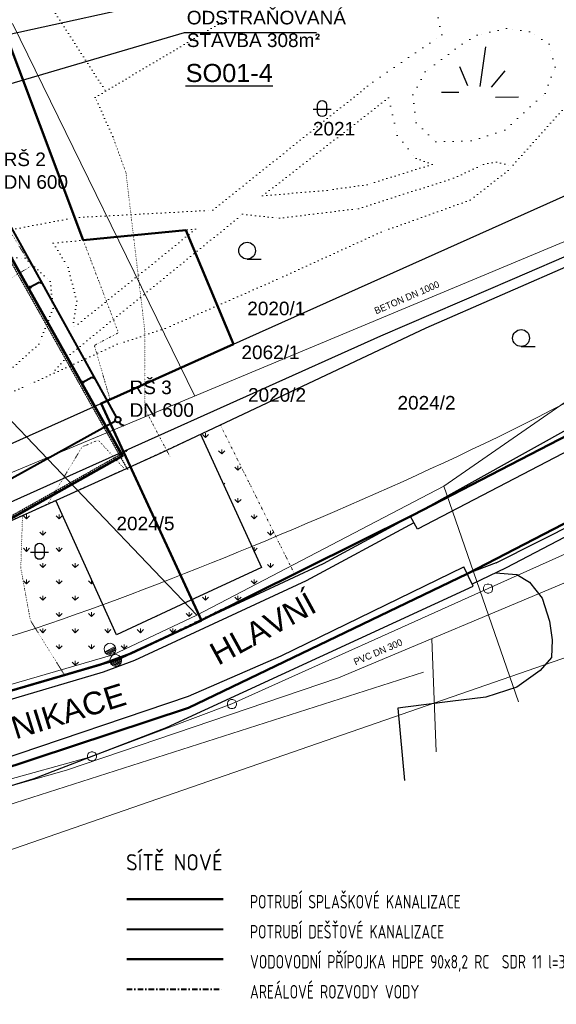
# Model space of a CAD drawing. Header units: millimetres. Extents: x 61711 to 471607, y -104436 to 321769.
# Tile 8 of 10: x 316762 to 376025, y 106484 to 215218. Entities that reach past the tile are written whole.
import ezdxf
from ezdxf.enums import TextEntityAlignment as Align

# ---------------------------------------------------------------- set-up
doc = ezdxf.new("R2010")
doc.units = ezdxf.units.MM
for name, pattern in [('DASHDOT', [0.5, 0.25, -0.125, 0, -0.125]), ('DOT2', [0.875, 0.125, -0.75]), ('Tečkovaná', [4.7625, 0, -4.7625]), ('ČERCHOVANÁ', [1, 0.5, -0.25, 0, -0.25])]:
    doc.linetypes.add(name, pattern=pattern)
for name, color, linetype, lineweight in [('CKBE0_12Y', 7, 'Continuous', 15), ('hranice', 3, 'Continuous', 20), ('IN_C_TENKA', 7, 'Continuous', 18), ('IN_NS_TLUSTA', 1, 'Continuous', 60), ('IN_SRAFY', 8, 'Continuous', 9), ('KJ- PLAŠKOVÁ KANALIZACE-NOVÁ', 40, 'Continuous', 50), ('KJ-VODOVODNÍ PŘÍPOJKA', 5, 'Continuous', 50), ('OstElektroNNnadz', 232, '_EL_VEDENI_NN_NADZ', 13), ('OstKanDest', 32, '626B', 13), ('OstKanSplask', 34, 'KANALIZACE_SPLASKOVA_PODZ', 13), ('OstPlynNtl', 30, '633B', 13), ('OstSdelovaci', 216, 'EL_VEDENI_SLABOPROUD_PODZ', 13), ('OstVodPitna', 150, '616B', 13), ('sítě nové', 4, 'Continuous', 35), ('Vrstva 33', 7, 'Continuous', 0), ('Vrstva 34', 7, 'Continuous', 0), ('ZTI-DEŠŤOVÁ-KANALIZACE', 210, 'KANALIZACE', 40), ('ZTI-VODA STUDENÁ', 170, 'ČERCHOVANÁ', 35)]:
    doc.layers.add(name, color=color, linetype=linetype, lineweight=lineweight)
for name, color, linetype in [('IN_MODUL_SYSTEM', 6, 'DASHDOT'), ('IN_TEXT', 7, 'Continuous'), ('KATASTR', 116, 'Continuous')]:
    doc.layers.add(name, color=color, linetype=linetype)
doc.styles.add('iso', font='isocp.shx')
doc.styles.add('Koty', font='arial.ttf')
doc.styles.add('ROMAND', font='romand.shx', dxfattribs={"width": 0.85})
doc.styles.get("Standard").update_dxf_attribs({"font": 'arial.ttf'})
doc.styles.add('Style-cs_Working', font='cs_Working.shx')
doc.linetypes.add('616B', pattern='A,5,-2,5,-5.5,[145,stn.shx,S=0.1,R=0,X=0,Y=0],-5.5,5,-2', length=30)
doc.linetypes.add('626B', pattern='A,5,-2,5,-5.5,[150,stn.shx,S=0.1,R=0,X=0,Y=0],-5.5,5,-2', length=30)
doc.linetypes.add('633B', pattern='A,5,-2,5,-5.5,[155,stn.shx,S=0.1,R=0,X=0,Y=0],-5.5,5,-2', length=30)
doc.linetypes.add('_EL_VEDENI_NN_NADZ', pattern='A,10,-15,[109,cadkon.shx,S=5,R=0,X=0,Y=0],-50,10,-10', length=95)
doc.linetypes.add('EL_VEDENI_SLABOPROUD_PODZ', pattern='A,35,-30,[116,cadkon.shx,S=5,R=0,X=0,Y=0],-35', length=100)
doc.linetypes.add('KANALIZACE', pattern='A,30,-3.5,["C",Standard,S=2.54,R=0,X=-3.81,Y=-1.27],-0.001', length=33.501)
doc.linetypes.add('KANALIZACE_SPLASKOVA_PODZ', pattern='A,35,-15,[102,cadkon.shx,S=5,R=0,X=0,Y=5],-5,[102,cadkon.shx,S=5,R=0,X=20,Y=5],30,-15', length=100)
doc.linetypes.add('OCH_PASMO_PRUM_ZAVODU', pattern='A,17.5,[134,cadkon.shx,S=5,R=0,X=0,Y=-5],17.5,-10,0,-10', length=55)
doc.linetypes.add('PLYN_POTRUBI_ST_PODZ', pattern='A,35,-15,[113,cadkon.shx,S=5,R=0,X=0,Y=0],-50', length=100)
doc.dimstyles.new('IP 1_100', dxfattribs={"dimscale": 100, "dimtxt": 2.5, "dimasz": 2, "dimexe": 1, "dimexo": 1, "dimgap": 1, "dimtad": 1, "dimdec": 0, "dimzin": 0, "dimdsep": 46, "dimtxsty": 'ROMAND', "dimblk": 'ARCHTICK', "dimcen": 0.09, "dimdle": 1, "dimclrd": 256, "dimclre": 256, "dimclrt": 7, "dimadec": 0, "dimazin": 0, "dimtfac": 1, "dimtdec": 0, "dimtix": 1, "dimtmove": 2, "dimatfit": 3, "dimldrblk": 'OBLIQUE', "dimfxl": 20, "dimfxlon": 1, "dimtolj": 1, "dimtzin": 0, "dimarcsym": 0})

# ---------------------------------------------------------------- blocks, each defined once
blk = doc.blocks.new('_ArchTick')
at = {"color": 0, "linetype": 'ByBlock', "lineweight": 13, "const_width": 0.15}
blk.add_lwpolyline([(-0.5, -0.5), (0.5, 0.5)], dxfattribs=at)
blk = doc.blocks.new('Z620_2')
at = {"layer": 'Vrstva 34', "color": 32, "linetype": 'Continuous', "lineweight": 0}
for p, q in [((-0.5, 0.1), (-0.45, 0.25)), ((-0.5, -0.1), (-0.5, 0.1)), ((-0.45, 0.25), (-0.35, 0.4)), ((-0.35, 0.4), (-0.1, 0.5)), ((-0.1, 0.5), (0.1, 0.5)), ((0.1, 0.5), (0.35, 0.4)), ((0.35, 0.4), (0.45, 0.25)), ((0.45, 0.25), (0.5, 0.1)), ((0.5, 0.1), (0.5, -0.1)), ((-0.4, -0.35), (-0.5, -0.1)), ((-0.25, -0.45), (-0.4, -0.35)), ((-0.1, -0.5), (-0.25, -0.45)), ((0.1, -0.5), (-0.1, -0.5)), ((0.25, -0.45), (0.1, -0.5)), ((0.4, -0.35), (0.25, -0.45)), ((0.5, -0.1), (0.4, -0.35))]:
    blk.add_line(p, q, dxfattribs=at)
blk = doc.blocks.new('Z20006')
at = {"layer": 'Vrstva 33', "color": 6, "linetype": 'Continuous', "lineweight": 0}
for p, q in [((-0.55, 1.05), (-0.35, 1.25)), ((-0.35, 1.25), (-0.1, 1.35)), ((-0.1, 1.35), (0.1, 1.35)), ((0.1, 1.35), (0.35, 1.25)), ((0.35, 1.25), (0.55, 1.05)), ((-0.65, 0.8), (-0.55, 1.05)), ((-0.65, 0.6), (-0.65, 0.8)), ((-0.65, 0.7), (0.65, 0.7)), ((-0.65, 0.7), (-0.55, 0.6)), ((-0.55, 0.35), (-0.65, 0.6)), ((-0.55, 0.6), (0.55, 0.6)), ((-0.35, 0.15), (-0.55, 0.35)), ((0.5, 0.5), (-0.5, 0.5)), ((-0.5, 0.5), (-0.45, 0.4)), ((-0.45, 0.4), (0.45, 0.4)), ((0.35, 0.3), (-0.35, 0.3)), ((-0.35, 0.3), (-0.25, 0.2)), ((-0.1, 0.05), (-0.35, 0.15)), ((-0.25, 0.2), (0.3, 0.2)), ((0.1, 0.05), (-0.1, 0.05)), ((0.35, 0.15), (0.1, 0.05)), ((0.45, 0.4), (0.35, 0.3)), ((0.55, 0.35), (0.35, 0.15)), ((0.55, 0.6), (0.5, 0.5)), ((0.55, 1.05), (0.65, 0.8)), ((0.65, 0.6), (0.55, 0.35)), ((0.65, 0.8), (0.65, 0.6)), ((-0.65, -0.6), (-0.55, -0.35)), ((-0.65, -0.8), (-0.65, -0.6)), ((-0.65, -0.7), (0.65, -0.7)), ((-0.65, -0.7), (-0.55, -0.8)), ((-0.55, -1.05), (-0.65, -0.8)), ((-0.55, -0.35), (-0.35, -0.15)), ((-0.55, -0.8), (0.55, -0.8)), ((-0.35, -1.25), (-0.55, -1.05)), ((-0.5, -0.9), (-0.45, -1)), ((0.5, -0.9), (-0.5, -0.9)), ((-0.45, -1), (0.45, -1)), ((-0.35, -0.15), (-0.1, -0.05)), ((-0.1, -0.05), (0.1, -0.05)), ((0.1, -0.05), (0.35, -0.15)), ((0.35, -0.15), (0.55, -0.35)), ((0.45, -1), (0.35, -1.1)), ((0.55, -1.05), (0.35, -1.25)), ((0.55, -0.8), (0.5, -0.9)), ((0.55, -0.35), (0.65, -0.6)), ((0.65, -0.8), (0.55, -1.05)), ((0.65, -0.6), (0.65, -0.8)), ((-0.35, -1.1), (-0.25, -1.2)), ((0.35, -1.1), (-0.35, -1.1)), ((-0.1, -1.35), (-0.35, -1.25)), ((-0.25, -1.2), (0.3, -1.2)), ((0.1, -1.35), (-0.1, -1.35)), ((0.35, -1.25), (0.1, -1.35))]:
    blk.add_line(p, q, dxfattribs=at)

msp = doc.modelspace()

# ---------------------------------------------------------------- hatches: boundary and pattern name
at = {"layer": 'IN_SRAFY', "ltscale": 100}
h = msp.add_hatch(dxfattribs=at)
h.set_pattern_fill('GRASS', color=74, scale=100)
h.set_pattern_definition([(90, (94806.4, 9224.4), (-1796.051, 1796.051), [476.25, -3115.852]), (45, (94806.4, 9224.4), (-1796.051, 1796.051), [476.25, -2063.75]), (135, (94806.4, 9224.4), (-1796.051, -1796.051), [476.25, -2063.75])])
h.paths.add_polyline_path([(317943, 148889), (321719, 142839), (325601, 143971), (328821, 145151), (336135, 148691), (335102, 150841), (327460, 147275), (320753, 162139), (317076, 160479), (316884, 154678)])
h.paths.add_polyline_path([(318459, 156066), (318459, 156927, -0.9407376), (319456, 156927), (319456, 156057, -0.8764223)], flags=16)
h.paths.add_polyline_path([(338921, 170468), (336742, 169441), (343455, 154738), (335128, 150853), (336136, 148692), (347114, 154004)])

# ---------------------------------------------------------------- linework, layer by layer
at = {"layer": 'hranice', "linetype": 'OCH_PASMO_PRUM_ZAVODU', "lineweight": 20, "ltscale": 100}
msp.add_spline([(177364, 28288), (184125, 36694), (186231, 51500), (189538, 66755), (195787, 76720), (201110, 90240), (224737, 118412), (275057, 138553), (293860, 141533), (342399, 157050), (389931, 180026), (407757, 189941), (437552, 196869), (461076, 197772)], degree=3, dxfattribs=at)
at = {"layer": 'IN_C_TENKA', "color": 3, "linetype": 'DOT2', "lineweight": 20, "ltscale": 500}
for p, q in [((319057, 218484), (326256, 207324)), ((326256, 207324), (339916, 215432)), ((325108, 206619), (326256, 207324)), ((327043, 202320), (325108, 206619))]:
    msp.add_line(p, q, dxfattribs=at)
at = {"layer": 'IN_C_TENKA', "color": 3, "linetype": 'DOT2', "lineweight": 20, "ltscale": 100}
for p, q in [((314165, 216343), (323781, 190860)), ((328503, 198300), (327043, 202320)), ((330565, 180960), (328503, 198300)), ((318044, 188024), (315095, 192848)), ((323781, 190860), (327668, 180652)), ((323781, 190860), (323781, 190860)), ((309492, 182839), (318044, 188024)), ((327668, 180652), (325009, 179241)), ((330590, 172223), (330565, 180960)), ((325009, 179241), (326743, 173280)), ((326743, 173280), (325747, 172834)), ((325747, 172834), (328975, 165859)), ((333383, 166930), (330590, 172223)), ((323657, 168043), (325433, 168786)), ((325433, 168786), (328287, 165672)), ((319956, 161894), (323657, 168043)), ((328086, 165447), (314324, 159238))]:
    msp.add_line(p, q, dxfattribs=at)
at = {"layer": 'IN_C_TENKA', "color": 165, "lineweight": 50, "ltscale": 100}
msp.add_lwpolyline([(160488, 196108), (261359, 249350), (261359, 249350), (263982, 239268), (261673, 237245), (262111, 235750), (288912, 249191), (294059, 238928), (316318, 250386), (319931, 249290), (332576, 225991), (314165, 216343), (323781, 190860), (335098, 191978), (340358, 179376), (325747, 172834), (336829, 148886), (327568, 144545), (282577, 131424), (260037, 123751), (240242, 117644), (229628, 113076), (211320, 99434)], dxfattribs=at)
at = {"layer": 'IN_C_TENKA', "color": 8, "lineweight": 50, "ltscale": 100}
for points in [[(179753, 22478), (201243, 78924), (211212, 99215), (229628, 113076), (240242, 117644), (285946, 132407), (325601, 143971), (329038, 145231), (336193, 148570), (360188, 160510), (391435, 176673), (406251, 184951), (417244, 188063), (429674, 190023), (459563, 188622)], [(190804, 22478), (217124, 90877), (236440, 105055), (267573, 116613), (279992, 120930), (335414, 139238), (366178, 154038), (409579, 176460), (422419, 179538), (442777, 179443), (459563, 178219)]]:
    msp.add_lwpolyline(points, dxfattribs=at)
at = {"layer": 'IN_C_TENKA', "color": 3, "linetype": 'DOT2', "lineweight": 20, "ltscale": 100}
msp.add_lwpolyline([(328086, 165447), (338921, 170468), (347114, 154004), (327568, 144545), (321719, 142839), (317943, 148889), (316884, 154678), (317076, 160479)], close=True, dxfattribs=at)
at = {"layer": 'IN_MODUL_SYSTEM', "ltscale": 100}
for p, q in [((301794, 213342), (328671, 165544)), ((299009, 150965), (328645, 167629))]:
    msp.add_line(p, q, dxfattribs=at)
at = {"layer": 'IN_NS_TLUSTA', "ltscale": 100}
msp.add_lwpolyline([(287687, 193035), (300185, 170808), (291507, 165929), (299810, 151163), (328099, 167070), (307299, 204063), (287687, 193035)], dxfattribs=at)
at = {"layer": 'KATASTR'}
for p, q in [((304197, 211119), (398538, 231793)), ((368194, 212228), (367573, 207823)), ((365338, 210057), (366207, 207947)), ((368876, 207761), (370366, 209560)), ((363352, 207203), (365276, 207203)), ((369311, 206645), (371856, 206707)), ((373064, 153090), (374450, 151347)), ((374450, 151347), (375255, 148800)), ((375255, 148800), (375569, 146739)), ((375569, 146739), (375481, 144787)), ((375481, 144787), (374224, 143342))]:
    msp.add_line(p, q, dxfattribs=at)
at = {"layer": 'KATASTR', "linetype": 'Tečkovaná', "lineweight": 20, "ltscale": 200}
for p, q in [((363379, 213548), (361176, 223605)), ((370532, 214240), (367281, 213526)), ((373068, 213887), (370532, 214240)), ((355768, 208333), (363379, 213548)), ((367281, 213526), (365625, 212526)), ((375247, 212526), (373068, 213887)), ((365625, 212526), (361541, 209442)), ((375882, 209986), (375247, 212526)), ((374793, 207083), (375882, 209986)), ((361541, 209442), (360179, 206902)), ((360179, 206902), (360542, 203818)), ((370345, 203001), (374793, 207083)), ((357497, 206584), (358452, 202432)), ((360542, 203818), (362721, 201732)), ((358452, 202432), (360530, 199907)), ((366624, 201822), (370345, 203001)), ((362721, 201732), (366624, 201822))]:
    msp.add_line(p, q, dxfattribs=at)
at = {"layer": 'KATASTR', "linetype": 'Tečkovaná', "lineweight": 20, "ltscale": 100}
for p, q in [((338077, 194170), (355768, 208333)), ((343572, 195754), (357497, 206584)), ((376660, 205191), (370710, 198564)), ((362326, 199233), (355139, 196989)), ((360530, 199907), (362326, 199233)), ((364678, 197699), (367994, 199241)), ((367994, 199241), (369405, 199482)), ((369405, 199482), (371167, 199073)), ((370710, 198564), (366508, 195289)), ((355139, 196989), (350703, 196371)), ((354175, 194348), (364678, 197699)), ((350703, 196371), (343572, 195754)), ((366508, 195289), (356676, 191761)), ((321962, 177937), (341377, 193730)), ((322878, 193353), (338077, 194170)), ((341377, 193730), (345437, 193289)), ((345437, 193289), (354175, 194348)), ((311193, 191148), (322878, 193353)), ((336196, 192087), (320467, 190532)), ((336196, 192087), (322627, 181118)), ((356676, 191761), (345173, 186519)), ((320467, 190532), (322109, 187855)), ((314059, 188970), (317353, 188877)), ((317353, 188877), (320137, 186313)), ((322109, 187855), (323060, 184141)), ((320137, 186313), (320465, 183312)), ((345173, 186519), (332826, 181105)), ((323060, 184141), (322627, 181118)), ((320465, 183312), (318881, 179383)), ((332826, 181105), (327536, 179368)), ((318881, 179383), (315169, 176054)), ((327536, 179368), (322739, 177171)), ((321962, 177937), (320236, 176025)), ((322739, 177171), (317733, 174878)), ((317090, 174597), (286265, 161120))]:
    msp.add_line(p, q, dxfattribs=at)
at = {"layer": 'KATASTR', "ltscale": 100}
for p, q in [((266530, 146320), (398538, 205426)), ((371184, 186580), (398538, 198412)), ((361656, 181184), (398538, 197316)), ((341875, 188781), (343448, 188781)), ((356659, 180297), (371184, 186580)), ((332379, 167384), (361656, 181184)), ((306471, 157806), (356659, 180297)), ((398538, 178692), (360690, 158947)), ((372134, 179134), (373707, 179134)), ((360188, 160510), (390994, 177656)), ((336742, 169441), (343455, 154738)), ((310188, 157372), (332379, 167384)), ((328975, 165859), (336832, 148887)), ((327460, 147275), (320753, 162139)), ((369382, 155244), (383422, 162313)), ((382481, 160989), (370480, 154687)), ((350318, 155160), (360188, 160510)), ((360690, 158947), (359921, 160365)), ((360306, 159656), (348384, 153245)), ((343455, 154738), (335128, 150853)), ((342731, 151620), (350318, 155160)), ((345622, 144971), (365803, 154808)), ((366858, 152644), (365803, 154808)), ((369382, 155244), (366178, 154038)), ((370480, 154687), (366748, 152868)), ((369310, 154117), (371678, 153939)), ((371678, 153939), (373064, 153090)), ((348384, 153245), (329444, 144446)), ((332960, 137060), (366858, 152644)), ((327568, 144545), (342731, 151620)), ((335128, 150853), (327460, 147275)), ((335414, 140511), (345622, 144971)), ((282577, 131424), (327568, 144545)), ((329444, 144446), (325981, 143153)), ((325981, 143153), (286292, 131424)), ((374224, 143342), (371657, 141497)), ((371657, 141497), (368235, 140417)), ((308490, 131424), (335414, 140511)), ((368235, 140417), (364318, 139922)), ((359370, 139297), (358506, 139188)), ((358506, 139188), (359259, 131182)), ((364318, 139922), (359370, 139297)), ((318357, 131424), (332960, 137060)), ((270989, 116769), (318357, 131424))]:
    msp.add_line(p, q, dxfattribs=at)
at = {"layer": 'KATASTR'}
msp.add_lwpolyline([(349659, 205828, -0.9407376), (350656, 205828), (350656, 204958, -0.8764223), (349659, 204967), (349659, 205828)], format="xyb", dxfattribs=at)
msp.add_lwpolyline([(349161, 205329), (351154, 205329)], dxfattribs=at)
at = {"layer": 'KATASTR', "ltscale": 100}
msp.add_lwpolyline([(318459, 156927, -0.9407376), (319456, 156927), (319456, 156057, -0.8764223), (318459, 156066), (318459, 156927)], format="xyb", dxfattribs=at)
msp.add_lwpolyline([(317960, 156428), (319954, 156428)], dxfattribs=at)
for centre in [(341875, 189710), (372134, 180063)]:
    msp.add_circle(centre, 929, dxfattribs=at)
at = {"layer": 'KJ- PLAŠKOVÁ KANALIZACE-NOVÁ', "linetype": 'KANALIZACE', "ltscale": 200}
msp.add_line((328596, 118112), (339236, 118112), dxfattribs=at)
at = {"layer": 'KJ-VODOVODNÍ PŘÍPOJKA'}
msp.add_line((328596, 111484), (339236, 111484), dxfattribs=at)
at = {"layer": 'OstElektroNNnadz', "ltscale": 100}
for p, q in [((336319, 149462), (299734, 187714)), ((363616, 163720), (389269, 181500)), ((336319, 149462), (363616, 163720)), ((363616, 163720), (371831, 139881)), ((327053, 145076), (336319, 149462)), ((327053, 145076), (295864, 135994))]:
    msp.add_line(p, q, dxfattribs=at)
at = {"layer": 'OstKanDest', "ltscale": 100}
for p, q in [((271086, 146477), (448999, 220866)), ((315952, 214803), (336099, 173660))]:
    msp.add_line(p, q, dxfattribs=at)
at = {"layer": 'OstKanDest', "ltscale": 25}
msp.add_line((271086, 146477), (448999, 220866), dxfattribs=at)
at = {"layer": 'OstKanSplask', "ltscale": 100}
for p, q in [((368490, 152397), (396785, 165145)), ((340195, 139649), (368490, 152397)), ((324742, 133867), (340195, 139649)), ((291862, 124693), (324742, 133867))]:
    msp.add_line(p, q, dxfattribs=at)
at = {"layer": 'OstPlynNtl', "linetype": 'PLYN_POTRUBI_ST_PODZ', "ltscale": 100}
msp.add_line((283080, 112201), (429197, 162887), dxfattribs=at)
at = {"layer": 'OstSdelovaci', "ltscale": 100}
msp.add_line((252833, 108447), (361376, 143161), dxfattribs=at)
at = {"layer": 'OstVodPitna', "ltscale": 100}
for p, q in [((351971, 142532), (392090, 159417)), ((362262, 146863), (362740, 134356)), ((321945, 132329), (351971, 142532)), ((298954, 125857), (321945, 132329))]:
    msp.add_line(p, q, dxfattribs=at)
at = {"layer": 'ZTI-DEŠŤOVÁ-KANALIZACE', "ltscale": 100}
for p, q in [((327464, 171307), (313307, 196848)), ((317900, 185674), (318906, 186231)), ((318906, 186231), (319245, 186134)), ((323718, 175178), (324724, 175736)), ((324724, 175736), (325063, 175639))]:
    msp.add_line(p, q, dxfattribs=at)
at = {"layer": 'ZTI-DEŠŤOVÁ-KANALIZACE', "ltscale": 50}
for p, q in [((317900, 185674), (318906, 186231)), ((318906, 186231), (319245, 186134)), ((323718, 175178), (324724, 175736)), ((324724, 175736), (325063, 175639)), ((327347, 170899), (297296, 154241)), ((327890, 170539), (327755, 170782))]:
    msp.add_line(p, q, dxfattribs=at)
at = {"layer": 'ZTI-DEŠŤOVÁ-KANALIZACE', "ltscale": 400}
msp.add_line((327890, 170539), (328288, 170394), dxfattribs=at)
at = {"layer": 'ZTI-DEŠŤOVÁ-KANALIZACE', "ltscale": 200}
msp.add_line((328596, 114798), (339236, 114798), dxfattribs=at)
at = {"layer": 'ZTI-DEŠŤOVÁ-KANALIZACE', "ltscale": 100}
for centre in [(317900, 185676), (317900, 185674), (323718, 175180), (323718, 175178)]:
    msp.add_circle(centre, 75, dxfattribs=at)
at = {"layer": 'ZTI-DEŠŤOVÁ-KANALIZACE', "ltscale": 400}
for centre, radius in [((317900, 185674), 75), ((323718, 175178), 75), ((327610, 171044), 300)]:
    msp.add_circle(centre, radius, dxfattribs=at)
at = {"layer": 'ZTI-VODA STUDENÁ', "color": 140, "lineweight": 40, "ltscale": 1200}
msp.add_line((328596, 108169), (339236, 108169), dxfattribs=at)

# ---------------------------------------------------------------- block references
at = {"layer": 'OstKanSplask', "ltscale": 100, "xscale": 1000, "yscale": 1000, "zscale": 1000}
for p in [(368490, 152397), (324742, 133867)]:
    msp.add_blockref('Z620_2', p, dxfattribs=at)
at = {"layer": 'Vrstva 33', "color": 6, "linetype": 'Continuous', "lineweight": 0, "ltscale": 100, "xscale": 999.9952275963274, "yscale": 999.9952275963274, "zscale": 999.9952275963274, "rotation": 26.99997408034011}
msp.add_blockref('Z20006', (327053, 145076), dxfattribs=at)
at = {"layer": 'Vrstva 34', "color": 32, "linetype": 'Continuous', "lineweight": 0, "ltscale": 100, "xscale": 1000, "yscale": 1000, "zscale": 1000}
msp.add_blockref('Z620_2', (340195, 139649), dxfattribs=at)

# ---------------------------------------------------------------- texts
at = {"layer": 'CKBE0_12Y', "style": 'iso', "width": 0.8}
for s, p in [('POTRUBÍ SPLAŠKOVÉ KANALIZACE', (342201, 116612)), ('POTRUBÍ DEŠŤOVÉ KANALIZACE', (342201, 113298)), ('VODOVODNÍ PŘÍPOJKA HDPE 90x8,2 RC  SDR 11 l=30,6 m', (342201, 109984)), ('AREÁLOVÉ ROZVODY VODY', (342201, 106669))]:
    msp.add_text(s, height=1500, dxfattribs=at).set_placement(p, align=Align.BOTTOM_LEFT)
at = {"layer": 'IN_TEXT', "attachment_point": 1, "style": 'Koty'}
for s, insert, char_height, width in [('ODSTRAŇOVANÁ STAVBA 308m{\\fISOCPEUR|b0|i0|c238|p34;²}', (335216, 216198), 1500, 15598.12), ('{\\LSO01-4}', (335090, 210330), 2000, 6757.86)]:
    msp.add_mtext(s, dxfattribs=dict(at, insert=insert, char_height=char_height, width=width))
at = {"layer": 'IN_TEXT', "ltscale": 100, "char_height": 1500, "width": 15598.12, "attachment_point": 1, "style": 'Koty'}
for s, insert in [('RŠ 2\\PDN 600', (314991, 200547)), ('RŠ 3\\PDN 600', (328896, 175365))]:
    msp.add_mtext(s, dxfattribs=dict(at, insert=insert))
at = {"layer": 'IN_TEXT', "ltscale": 100, "char_height": 2500, "width": 15598.12, "attachment_point": 1, "style": 'Koty'}
for s, insert, rotation in [('HLAVNÍ', (337476, 146052), 28.70751), ('KOMUNIKACE', (305569, 134980), 17.40477)]:
    msp.add_mtext(s, dxfattribs=dict(at, insert=insert, rotation=rotation))
at = {"layer": 'KATASTR', "insert": (349147, 203930), "char_height": 1500, "width": 486.77, "attachment_point": 1, "style": 'Koty'}
msp.add_mtext('2021', dxfattribs=at)
at = {"layer": 'KATASTR', "ltscale": 100, "char_height": 1500, "attachment_point": 1, "style": 'Koty'}
for s, insert in [('2020/1', (341893, 184079)), ('2020/2', (341981, 174531)), ('2024/2', (358486, 173664))]:
    msp.add_mtext(s, dxfattribs=dict(at, insert=insert))
at = {"layer": 'KATASTR', "ltscale": 100, "char_height": 1500, "width": 486.77, "attachment_point": 1, "style": 'Koty'}
for s, insert in [('2062/1', (341254, 179233)), ('2024/5', (327450, 160332))]:
    msp.add_mtext(s, dxfattribs=dict(at, insert=insert))
at = {"layer": 'sítě nové', "color": 4, "style": 'iso'}
msp.add_text('SÍTĚ NOVÉ', height=1800, dxfattribs=at).set_placement((328511, 120727), align=Align.BOTTOM_LEFT)
at = {"layer": 'Vrstva 34', "color": 32, "linetype": 'Continuous', "lineweight": 13, "ltscale": 100, "style": 'Style-cs_Working'}
for s, height, p in [('BETON DN 1000', 749.99, (359511, 184538)), ('PVC DN 300', 750, (356336, 145389))]:
    msp.add_text(s, height=height, rotation=23.32667, dxfattribs=at).set_placement(p, align=Align.MIDDLE_CENTER)

# ---------------------------------------------------------------- leaders
at = {"layer": 'IN_TEXT'}
msp.add_leader([(304784, 204932), (334959, 213802), (349535, 213802)], dimstyle='IP 1_100', override={"dimasz": 35, "dimtad": 0}, dxfattribs=at)

doc.saveas('drawing.dxf')
